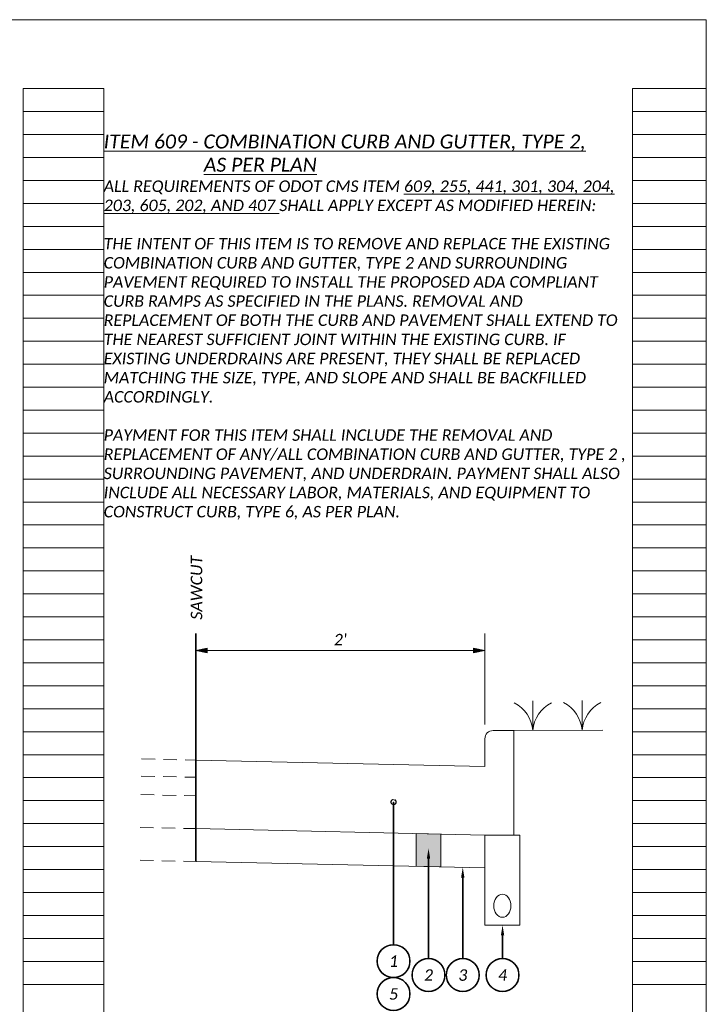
# Model space of a CAD drawing. Header units: feet. Extents: x 27762256 to 27762461, y 5149695 to 5149765.
# Tile 12 of 16: x 27762394.2 to 27762402.57, y 5149729.21 to 5149741.21. Entities that reach past the tile are written whole.
import ezdxf
from ezdxf import colors
from ezdxf.entities.mleader import LeaderData, LeaderLine
from ezdxf.enums import TextEntityAlignment as Align
from ezdxf.math import Vec2, Vec3

# ---------------------------------------------------------------- set-up
doc = ezdxf.new("R2010")
doc.units = ezdxf.units.FT
doc.header["$LTSCALE"] = 20
doc.header["$MEASUREMENT"] = 0
doc.set_wipeout_variables(frame=1)
doc.linetypes.add('OhDOT_DGN3', pattern=[0.22, 0.165, -0.055])
doc.layers.get('0').update_dxf_attribs({"lineweight": 15, "true_color": 0xc2ced6})
doc.layers.get('Defpoints').update_dxf_attribs({"lineweight": 15})
doc.layers.add('0_Mview', color=7, linetype='Continuous', lineweight=15, plot=False)
doc.layers.add('SC_Scratch1', color=7, linetype='Continuous', lineweight=15, plot=False)
for name, color, linetype, lineweight in [('0_Xref', 7, 'Continuous', 15), ('PV_X_EOP', 7, 'OhDOT_DGN3', 15), ('TX_P_5', 7, 'Continuous', 35), ('TX_P_Misc', 7, 'Continuous', 35)]:
    doc.layers.add(name, color=color, linetype=linetype, lineweight=lineweight)
doc.layers.add('PV_P_Saw_Cut_Line', color=7, linetype='Continuous', lineweight=35, true_color=0x99cc33)
doc.styles.add('P_Slanted - Normal Fixed Spacing', font='calibrii.ttf', dxfattribs={"height": 0.14})
doc.styles.add('P_Slanted - Sub Title', font='calibrii.ttf', dxfattribs={"height": 0.17})
doc.styles.add('Slanted-Normal', font='font31.shx', dxfattribs={"height": 0.14})
doc.dimstyles.new('P_Dec-0 Masked Slanted', dxfattribs={"dimtxt": 0.14, "dimasz": 0.14, "dimexe": 0.21, "dimexo": 0.21, "dimgap": 0.0625, "dimtad": 1, "dimdec": 0, "dimzin": 3, "dimdsep": 46, "dimtxsty": 'P_Slanted - Normal Fixed Spacing', "dimblk": 'Dim1', "dimcen": 0.035, "dimclrd": 95, "dimclre": 95, "dimclrt": 7, "dimaunit": 1, "dimadec": 3, "dimazin": 2, "dimtfac": 1, "dimtdec": 0, "dimtix": 1, "dimtmove": 1, "dimatfit": 3, "dimldrblk": 'Dim1', "dimfxl": 1, "dimtfill": 1, "dimtolj": 1, "dimtzin": 0, "dimlwd": 15, "dimlwe": 15, "dimarcsym": 0})

# ---------------------------------------------------------------- blocks, each defined once
blk = doc.blocks.new('_DotSmall')
at = {"color": 0, "linetype": 'ByBlock', "const_width": 0.5}
blk.add_lwpolyline([(-0.0625, 0, 1), (0.0625, 0, 1)], format="xyb", close=True, dxfattribs=at)
blk = doc.blocks.new('Dim1')
h = blk.add_hatch(color=4)
h.dxf.hatch_style = 1
h.paths.add_polyline_path([(0, 0), (-1.000000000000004, -0.1999999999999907), (-1.000000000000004, 0.1999999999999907)])
at = {"color": 4}
blk.add_lwpolyline([(0, 0), (-1.000000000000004, -0.1999999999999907), (-1.000000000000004, 0.1999999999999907), (0, 0)], dxfattribs=at)
blk = doc.blocks.new('*D1283')
at = {"layer": '0_Xref', "color": 95, "linetype": 'Continuous', "lineweight": 15, "transparency": 16777216}
for p, q in [((27762396.34673121, 5149732.620538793), (27762396.34673121, 5149733.730538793)), ((27762399.86853135, 5149732.620538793), (27762399.86853135, 5149733.730538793)), ((27762396.48673121, 5149733.520538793), (27762399.72853135, 5149733.520538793))]:
    blk.add_line(p, q, dxfattribs=at)
at = {"layer": 'Defpoints', "color": 0, "transparency": 16777216}
for p in [(27762399.86853135, 5149733.520538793), (27762396.34673121, 5149732.176126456), (27762399.86853135, 5149732.176126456)]:
    blk.add_point(p, dxfattribs=at)
at = {"layer": '0_Xref', "color": 95, "lineweight": 15, "transparency": 16777216, "xscale": 0.14, "yscale": 0.14, "zscale": 0.14, "rotation": 180}
blk.add_blockref('Dim1', (27762396.34673121, 5149733.520538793), dxfattribs=at)
at = {"layer": '0_Xref', "color": 95, "lineweight": 15, "transparency": 16777216, "xscale": 0.14, "yscale": 0.14, "zscale": 0.14}
blk.add_blockref('Dim1', (27762399.86853135, 5149733.520538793), dxfattribs=at)
at = {"layer": '0_Xref', "color": 7, "transparency": 16777216, "insert": (27762398.10763128, 5149733.653738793), "char_height": 0.14, "attachment_point": 5, "style": 'P_Slanted - Normal Fixed Spacing', "bg_fill": 3, "box_fill_scale": 1.25, "bg_fill_color": 256, "bg_fill_true_color": 13158600, "bg_fill_transparency": 0}
blk.add_mtext("\\A1;2'", dxfattribs=at)
blk = doc.blocks.new('4COL')
at = {"layer": 'Defpoints', "color": 3, "linetype": 'Continuous'}
for p, q in [((24.18, 0.9799999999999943), (24.18, 21.14)), ((24.18, 21.14), (25.16, 21.14)), ((25.16, 0.9799999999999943), (25.16, 21.14)), ((31.6, 0.9799999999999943), (31.6, 21.14)), ((31.6, 21.14), (32.5, 21.14)), ((32.5, 0.9799999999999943), (32.5, 21.14)), ((24.18, 20.86), (25.16, 20.86)), ((31.6, 20.86), (32.5, 20.86)), ((24.18, 20.58), (25.16, 20.58)), ((31.6, 20.58), (32.5, 20.58)), ((24.18, 20.29999999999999), (25.16, 20.29999999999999)), ((31.6, 20.29999999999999), (32.5, 20.29999999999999)), ((24.18, 20.02), (25.16, 20.02)), ((31.6, 20.02), (32.5, 20.02)), ((24.18, 19.74), (25.16, 19.74)), ((31.6, 19.74), (32.5, 19.74)), ((24.18, 19.45999999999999), (25.16, 19.45999999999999)), ((31.6, 19.45999999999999), (32.5, 19.45999999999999)), ((24.18, 19.18), (25.16, 19.18)), ((31.6, 19.18), (32.5, 19.18)), ((24.18, 18.9), (25.16, 18.9)), ((31.6, 18.9), (32.5, 18.9)), ((24.18, 18.61999999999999), (25.16, 18.61999999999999)), ((31.6, 18.61999999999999), (32.5, 18.61999999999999)), ((24.18, 18.34), (25.16, 18.34)), ((31.6, 18.34), (32.5, 18.34)), ((24.18, 18.06), (25.16, 18.06)), ((31.6, 18.06), (32.5, 18.06)), ((24.18, 17.77999999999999), (25.16, 17.77999999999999)), ((31.6, 17.77999999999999), (32.5, 17.77999999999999)), ((24.18, 17.49999999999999), (25.16, 17.49999999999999)), ((31.6, 17.49999999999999), (32.5, 17.49999999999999)), ((24.18, 17.22), (25.16, 17.22)), ((31.6, 17.22), (32.5, 17.22)), ((24.18, 16.93999999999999), (25.16, 16.93999999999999)), ((31.6, 16.93999999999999), (32.5, 16.93999999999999)), ((24.18, 16.65999999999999), (25.16, 16.65999999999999)), ((31.6, 16.65999999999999), (32.5, 16.65999999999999)), ((24.18, 16.38), (25.16, 16.38)), ((31.6, 16.38), (32.5, 16.38)), ((24.18, 16.09999999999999), (25.16, 16.09999999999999)), ((31.6, 16.09999999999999), (32.5, 16.09999999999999)), ((24.18, 15.82), (25.16, 15.82)), ((31.6, 15.82), (32.5, 15.82)), ((24.18, 15.53999999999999), (25.16, 15.53999999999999)), ((31.6, 15.53999999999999), (32.5, 15.53999999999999)), ((24.18, 15.25999999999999), (25.16, 15.25999999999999)), ((31.6, 15.25999999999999), (32.5, 15.25999999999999)), ((24.18, 14.98), (25.16, 14.98)), ((31.6, 14.98), (32.5, 14.98)), ((24.18, 14.69999999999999), (25.16, 14.69999999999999)), ((31.6, 14.69999999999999), (32.5, 14.69999999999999)), ((24.18, 14.42), (25.16, 14.42)), ((31.6, 14.42), (32.5, 14.42)), ((24.18, 14.13999999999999), (25.16, 14.13999999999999)), ((31.6, 14.13999999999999), (32.5, 14.13999999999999)), ((24.18, 13.85999999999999), (25.16, 13.85999999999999)), ((31.6, 13.85999999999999), (32.5, 13.85999999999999)), ((24.18, 13.57999999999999), (25.16, 13.57999999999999)), ((31.6, 13.57999999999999), (32.5, 13.57999999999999)), ((24.18, 13.3), (25.16, 13.3)), ((31.6, 13.3), (32.5, 13.3)), ((24.18, 13.01999999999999), (25.16, 13.01999999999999)), ((31.6, 13.01999999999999), (32.5, 13.01999999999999)), ((24.18, 12.73999999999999), (25.16, 12.73999999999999)), ((31.6, 12.73999999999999), (32.5, 12.73999999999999)), ((24.18, 12.46), (25.16, 12.46)), ((31.6, 12.46), (32.5, 12.46)), ((24.18, 12.17999999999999), (25.16, 12.17999999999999)), ((31.6, 12.17999999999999), (32.5, 12.17999999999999)), ((24.18, 11.9), (25.16, 11.9)), ((31.6, 11.9), (32.5, 11.9)), ((24.18, 11.61999999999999), (25.16, 11.61999999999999)), ((31.6, 11.61999999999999), (32.5, 11.61999999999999)), ((24.18, 11.33999999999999), (25.16, 11.33999999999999)), ((31.6, 11.33999999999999), (32.5, 11.33999999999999)), ((24.18, 11.06), (25.16, 11.06)), ((31.6, 11.06), (32.5, 11.06)), ((24.18, 10.78), (25.16, 10.78)), ((31.6, 10.78), (32.5, 10.78)), ((24.18, 10.5), (25.16, 10.5)), ((31.6, 10.5), (32.5, 10.5)), ((24.18, 10.22), (25.16, 10.22)), ((31.6, 10.22), (32.5, 10.22))]:
    blk.add_line(p, q, dxfattribs=at)
blk = doc.blocks.new('*U1289')
at = {"layer": 'TX_P_Misc', "color": 95}
blk.add_line((-1.387778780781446e-17, 0), (0.06985959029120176, 0.0831184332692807), dxfattribs=at)
at = {"layer": 'TX_P_Misc', "linetype": 'ByBlock'}
blk.add_circle((0, 0), 0.2, dxfattribs=at)
at = {"layer": 'TX_P_Misc', "color": 95}
ml = blk.add_multileader_mtext('Standard', dxfattribs=at)
ml.set_content('', color=95, style='Slanted-Normal')
ml.set_leader_properties()
ml.build(insert=Vec2(0, 0))
ml.multileader.update_dxf_attribs({"has_dogleg": 0, "text_left_attachment_type": 2, "text_right_attachment_type": 2, "dogleg_length": 0.18, "arrow_head_size": 0.125})
ctx = ml.context
ctx.base_point, ctx.char_height, ctx.arrow_head_size, ctx.landing_gap_size, ctx.plane_origin = Vec3(-9.999999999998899e-05, 0), 0.14, 0.125, 0.0001, Vec3(0.5883962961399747, 0.4958960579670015)
ctx.left_attachment, ctx.right_attachment, ctx.text_align_type = 2, 2, 1
notes = []
notes.append((ctx, [(0, (1, 1, 0), (0.1801, 0), (-1, 0), 0.18, [(0, [(6.370147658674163e-05, 0.6077415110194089)], 0, [])])]))
ctx.mtext.insert, ctx.mtext.alignment, ctx.mtext.flow_direction = Vec3(0, 0.07), 2, 5
ml = blk.add_multileader_mtext('Standard', dxfattribs=at)
ml.set_content('', color=95, style='Slanted-Normal')
ml.set_leader_properties()
ml.set_arrow_properties(name='DOTSMALL')
ml.build(insert=Vec2(0, 0))
ml.multileader.update_dxf_attribs({"has_dogleg": 0, "text_left_attachment_type": 2, "text_right_attachment_type": 2, "dogleg_length": 0.18, "arrow_head_size": 0.125})
ctx = ml.context
ctx.base_point, ctx.char_height, ctx.arrow_head_size, ctx.landing_gap_size, ctx.plane_origin = Vec3(0, 0), 0.14, 0.125, 0.0001, Vec3(0.9926632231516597, 0.4958960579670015)
ctx.left_attachment, ctx.right_attachment, ctx.text_align_type = 2, 2, 1
notes.append((ctx, [(1, (1, 1, 0), (-0.18, 0), (1, 0), 0.18, [(0, [(-0.1627038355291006, 0.0006590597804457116)], 0, [])])]))
ctx.mtext.insert, ctx.mtext.alignment, ctx.mtext.flow_direction = Vec3(0.0001000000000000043, 0.07), 2, 5
for ctx, leaders in notes:
    for number, flags, end, landing, length, lines in leaders:
        leader = LeaderData()
        leader.index, (leader.has_last_leader_line, leader.has_dogleg_vector, leader.attachment_direction) = number, flags
        leader.last_leader_point, leader.dogleg_vector, leader.dogleg_length = Vec3(end), Vec3(landing), length
        for number, points, colour, breaks in lines:
            line = LeaderLine()
            line.index, line.vertices, line.color, line.breaks = number, Vec3.list(points), colors.encode_raw_color(colour), breaks
            leader.lines.append(line)
        ctx.leaders.append(leader)
blk.add_wipeout([(0.187044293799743, 0.03545878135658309), (0.18112522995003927, 0.05862204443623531), (0.1723497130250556, 0.08086080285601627), (0.1608561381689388, 0.10182433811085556), (0.1468257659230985, 0.12118204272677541), (0.1304798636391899, 0.1386286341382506), (0.11207621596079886, 0.1538889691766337), (0.09190505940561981, 0.1667223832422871), (0.07028450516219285, 0.17692648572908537), (0.047555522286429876, 0.18434035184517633), (0.02407656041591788, 0.18884706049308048), (0.00021789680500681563, 0.19037553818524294), (-0.023644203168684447, 0.18890167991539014), (-0.04713341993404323, 0.18444872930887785), (-0.06987931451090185, 0.1770869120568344), (-0.09152317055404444, 0.16693232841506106), (-0.11172365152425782, 0.1541451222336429), (-0.1301621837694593, 0.13892695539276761), (-0.14654798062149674, 0.12151782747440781), (-0.16062262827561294, 0.10219229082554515), (-0.17216416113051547, 0.08125512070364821), (-0.18099056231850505, 0.05903650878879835), (-0.1869626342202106, 0.035886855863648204), (-0.1899861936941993, 0.012171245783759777), (-0.1900135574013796, -0.011736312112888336), (-0.1870442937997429, -0.0354587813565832), (-0.1811252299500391, -0.058622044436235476), (-0.17234971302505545, -0.08086080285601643), (-0.1608561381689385, -0.10182433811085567), (-0.14682576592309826, -0.12118204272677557), (-0.13047986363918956, -0.1386286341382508), (-0.11207621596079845, -0.15388896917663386), (-0.09190505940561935, -0.16672238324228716), (-0.07028450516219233, -0.17692648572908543), (-0.04755552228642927, -0.18434035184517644), (-0.02407656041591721, -0.18884706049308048), (-0.00021789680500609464, -0.1903755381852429), (0.023644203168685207, -0.18890167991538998), (0.047133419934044, -0.1844487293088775), (0.06987931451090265, -0.177086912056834), (0.09152317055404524, -0.16693232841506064), (0.11172365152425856, -0.15414512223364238), (0.13016218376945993, -0.13892695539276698), (0.14654798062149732, -0.12151782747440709), (0.1606226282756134, -0.10219229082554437), (0.17216416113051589, -0.08125512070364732), (0.18099056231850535, -0.059036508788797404), (0.1869626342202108, -0.03588685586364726), (0.18998619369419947, -0.012171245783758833), (0.19001355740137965, 0.01173631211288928)])
at = {"layer": 'TX_P_Misc', "style": 'P_Slanted - Normal Fixed Spacing'}
blk.add_attdef('ITEM', text='', height=0.14, dxfattribs=at).set_placement((0, 0), align=Align.MIDDLE_CENTER)
blk = doc.blocks.new('*U1293')
at = {"layer": 'TX_P_Misc', "color": 95}
blk.add_line((-1.387778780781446e-17, 0), (0.06985959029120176, 0.0831184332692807), dxfattribs=at)
at = {"layer": 'TX_P_Misc', "linetype": 'ByBlock'}
blk.add_circle((0, 0), 0.2, dxfattribs=at)
at = {"layer": 'TX_P_Misc', "color": 95}
ml = blk.add_multileader_mtext('Standard', dxfattribs=at)
ml.set_content('', color=95, style='Slanted-Normal')
ml.set_leader_properties()
ml.build(insert=Vec2(0, 0))
ml.multileader.update_dxf_attribs({"has_dogleg": 0, "text_left_attachment_type": 2, "text_right_attachment_type": 2, "dogleg_length": 0.18, "arrow_head_size": 0.125})
ctx = ml.context
ctx.base_point, ctx.char_height, ctx.arrow_head_size, ctx.landing_gap_size, ctx.plane_origin = Vec3(-9.999999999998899e-05, 0), 0.14, 0.125, 0.0001, Vec3(0.5883962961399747, 0.4958960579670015)
ctx.left_attachment, ctx.right_attachment, ctx.text_align_type = 2, 2, 1
notes = []
notes.append((ctx, [(1, (1, 1, 0), (-0.1801, 0), (1, 0), 0.18, [(0, [(-9.875169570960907e-10, 1.543314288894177)], 0, [])])]))
ctx.mtext.insert, ctx.mtext.alignment, ctx.mtext.flow_direction = Vec3(1.530446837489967e-17, 0.07), 2, 5
ml = blk.add_multileader_mtext('Standard', dxfattribs=at)
ml.set_content('', color=95, style='Slanted-Normal')
ml.set_leader_properties()
ml.set_arrow_properties(name='DOTSMALL')
ml.build(insert=Vec2(0, 0))
ml.multileader.update_dxf_attribs({"has_dogleg": 0, "text_left_attachment_type": 2, "text_right_attachment_type": 2, "dogleg_length": 0.18, "arrow_head_size": 0.125})
ctx = ml.context
ctx.base_point, ctx.char_height, ctx.arrow_head_size, ctx.landing_gap_size, ctx.plane_origin = Vec3(0, 0), 0.14, 0.125, 0.0001, Vec3(0.9926632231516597, 0.4958960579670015)
ctx.left_attachment, ctx.right_attachment, ctx.text_align_type = 2, 2, 1
notes.append((ctx, [(1, (1, 1, 0), (-0.18, 0), (1, 0), 0.18, [(0, [(-0.1627038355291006, 0.0006590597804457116)], 0, [])])]))
ctx.mtext.insert, ctx.mtext.alignment, ctx.mtext.flow_direction = Vec3(0.0001000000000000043, 0.07), 2, 5
for ctx, leaders in notes:
    for number, flags, end, landing, length, lines in leaders:
        leader = LeaderData()
        leader.index, (leader.has_last_leader_line, leader.has_dogleg_vector, leader.attachment_direction) = number, flags
        leader.last_leader_point, leader.dogleg_vector, leader.dogleg_length = Vec3(end), Vec3(landing), length
        for number, points, colour, breaks in lines:
            line = LeaderLine()
            line.index, line.vertices, line.color, line.breaks = number, Vec3.list(points), colors.encode_raw_color(colour), breaks
            leader.lines.append(line)
        ctx.leaders.append(leader)
blk.add_wipeout([(0.187044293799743, 0.03545878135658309), (0.18112522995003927, 0.05862204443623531), (0.1723497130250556, 0.08086080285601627), (0.1608561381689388, 0.10182433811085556), (0.1468257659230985, 0.12118204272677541), (0.1304798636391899, 0.1386286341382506), (0.11207621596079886, 0.1538889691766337), (0.09190505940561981, 0.1667223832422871), (0.07028450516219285, 0.17692648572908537), (0.047555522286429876, 0.18434035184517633), (0.02407656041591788, 0.18884706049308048), (0.00021789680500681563, 0.19037553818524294), (-0.023644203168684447, 0.18890167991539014), (-0.04713341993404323, 0.18444872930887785), (-0.06987931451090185, 0.1770869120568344), (-0.09152317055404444, 0.16693232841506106), (-0.11172365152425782, 0.1541451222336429), (-0.1301621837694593, 0.13892695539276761), (-0.14654798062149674, 0.12151782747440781), (-0.16062262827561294, 0.10219229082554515), (-0.17216416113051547, 0.08125512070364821), (-0.18099056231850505, 0.05903650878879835), (-0.1869626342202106, 0.035886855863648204), (-0.1899861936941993, 0.012171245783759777), (-0.1900135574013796, -0.011736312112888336), (-0.1870442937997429, -0.0354587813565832), (-0.1811252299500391, -0.058622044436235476), (-0.17234971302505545, -0.08086080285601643), (-0.1608561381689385, -0.10182433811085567), (-0.14682576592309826, -0.12118204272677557), (-0.13047986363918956, -0.1386286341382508), (-0.11207621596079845, -0.15388896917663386), (-0.09190505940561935, -0.16672238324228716), (-0.07028450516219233, -0.17692648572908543), (-0.04755552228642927, -0.18434035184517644), (-0.02407656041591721, -0.18884706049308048), (-0.00021789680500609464, -0.1903755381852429), (0.023644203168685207, -0.18890167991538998), (0.047133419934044, -0.1844487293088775), (0.06987931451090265, -0.177086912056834), (0.09152317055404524, -0.16693232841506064), (0.11172365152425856, -0.15414512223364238), (0.13016218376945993, -0.13892695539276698), (0.14654798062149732, -0.12151782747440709), (0.1606226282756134, -0.10219229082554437), (0.17216416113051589, -0.08125512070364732), (0.18099056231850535, -0.059036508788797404), (0.1869626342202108, -0.03588685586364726), (0.18998619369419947, -0.012171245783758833), (0.19001355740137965, 0.01173631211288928)])
at = {"layer": 'TX_P_Misc', "style": 'P_Slanted - Normal Fixed Spacing'}
blk.add_attdef('ITEM', text='', height=0.14, dxfattribs=at).set_placement((0, 0), align=Align.MIDDLE_CENTER)
blk = doc.blocks.new('*U1292')
at = {"layer": 'TX_P_Misc', "color": 95}
blk.add_line((-1.387778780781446e-17, 0), (0.06985959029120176, 0.0831184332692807), dxfattribs=at)
at = {"layer": 'TX_P_Misc', "linetype": 'ByBlock'}
blk.add_circle((0, 0), 0.2, dxfattribs=at)
at = {"layer": 'TX_P_Misc', "color": 95}
ml = blk.add_multileader_mtext('Standard', dxfattribs=at)
ml.set_content('', color=95, style='Slanted-Normal')
ml.set_leader_properties()
ml.build(insert=Vec2(0, 0))
ml.multileader.update_dxf_attribs({"has_dogleg": 0, "text_left_attachment_type": 2, "text_right_attachment_type": 2, "dogleg_length": 0.18, "arrow_head_size": 0.125})
ctx = ml.context
ctx.base_point, ctx.char_height, ctx.arrow_head_size, ctx.landing_gap_size, ctx.plane_origin = Vec3(-9.999999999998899e-05, 0), 0.14, 0.125, 0.0001, Vec3(0.5883962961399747, 0.4958960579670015)
ctx.left_attachment, ctx.right_attachment, ctx.text_align_type = 2, 2, 1
notes = []
notes.append((ctx, [(1, (1, 1, 0), (-0.1801, 0), (1, 0), 0.18, [(0, [(-2.021068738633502e-05, 1.313023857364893)], 0, [])])]))
ctx.mtext.insert, ctx.mtext.alignment, ctx.mtext.flow_direction = Vec3(1.530446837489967e-17, 0.07), 2, 5
ml = blk.add_multileader_mtext('Standard', dxfattribs=at)
ml.set_content('', color=95, style='Slanted-Normal')
ml.set_leader_properties()
ml.set_arrow_properties(name='DOTSMALL')
ml.build(insert=Vec2(0, 0))
ml.multileader.update_dxf_attribs({"has_dogleg": 0, "text_left_attachment_type": 2, "text_right_attachment_type": 2, "dogleg_length": 0.18, "arrow_head_size": 0.125})
ctx = ml.context
ctx.base_point, ctx.char_height, ctx.arrow_head_size, ctx.landing_gap_size, ctx.plane_origin = Vec3(0, 0), 0.14, 0.125, 0.0001, Vec3(0.9926632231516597, 0.4958960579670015)
ctx.left_attachment, ctx.right_attachment, ctx.text_align_type = 2, 2, 1
notes.append((ctx, [(1, (1, 1, 0), (-0.18, 0), (1, 0), 0.18, [(0, [(-0.1627038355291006, 0.0006590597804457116)], 0, [])])]))
ctx.mtext.insert, ctx.mtext.alignment, ctx.mtext.flow_direction = Vec3(0.0001000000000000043, 0.07), 2, 5
for ctx, leaders in notes:
    for number, flags, end, landing, length, lines in leaders:
        leader = LeaderData()
        leader.index, (leader.has_last_leader_line, leader.has_dogleg_vector, leader.attachment_direction) = number, flags
        leader.last_leader_point, leader.dogleg_vector, leader.dogleg_length = Vec3(end), Vec3(landing), length
        for number, points, colour, breaks in lines:
            line = LeaderLine()
            line.index, line.vertices, line.color, line.breaks = number, Vec3.list(points), colors.encode_raw_color(colour), breaks
            leader.lines.append(line)
        ctx.leaders.append(leader)
blk.add_wipeout([(0.187044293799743, 0.03545878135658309), (0.18112522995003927, 0.05862204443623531), (0.1723497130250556, 0.08086080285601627), (0.1608561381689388, 0.10182433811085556), (0.1468257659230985, 0.12118204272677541), (0.1304798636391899, 0.1386286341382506), (0.11207621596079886, 0.1538889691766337), (0.09190505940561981, 0.1667223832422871), (0.07028450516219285, 0.17692648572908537), (0.047555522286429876, 0.18434035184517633), (0.02407656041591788, 0.18884706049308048), (0.00021789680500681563, 0.19037553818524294), (-0.023644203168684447, 0.18890167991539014), (-0.04713341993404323, 0.18444872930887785), (-0.06987931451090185, 0.1770869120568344), (-0.09152317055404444, 0.16693232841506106), (-0.11172365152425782, 0.1541451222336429), (-0.1301621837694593, 0.13892695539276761), (-0.14654798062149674, 0.12151782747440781), (-0.16062262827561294, 0.10219229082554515), (-0.17216416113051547, 0.08125512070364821), (-0.18099056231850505, 0.05903650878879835), (-0.1869626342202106, 0.035886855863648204), (-0.1899861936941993, 0.012171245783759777), (-0.1900135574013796, -0.011736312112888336), (-0.1870442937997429, -0.0354587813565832), (-0.1811252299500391, -0.058622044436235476), (-0.17234971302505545, -0.08086080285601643), (-0.1608561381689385, -0.10182433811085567), (-0.14682576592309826, -0.12118204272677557), (-0.13047986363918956, -0.1386286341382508), (-0.11207621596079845, -0.15388896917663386), (-0.09190505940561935, -0.16672238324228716), (-0.07028450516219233, -0.17692648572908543), (-0.04755552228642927, -0.18434035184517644), (-0.02407656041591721, -0.18884706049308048), (-0.00021789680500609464, -0.1903755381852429), (0.023644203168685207, -0.18890167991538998), (0.047133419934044, -0.1844487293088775), (0.06987931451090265, -0.177086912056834), (0.09152317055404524, -0.16693232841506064), (0.11172365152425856, -0.15414512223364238), (0.13016218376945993, -0.13892695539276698), (0.14654798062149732, -0.12151782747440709), (0.1606226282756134, -0.10219229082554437), (0.17216416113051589, -0.08125512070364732), (0.18099056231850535, -0.059036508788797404), (0.1869626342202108, -0.03588685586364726), (0.18998619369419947, -0.012171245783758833), (0.19001355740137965, 0.01173631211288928)])
at = {"layer": 'TX_P_Misc', "style": 'P_Slanted - Normal Fixed Spacing'}
blk.add_attdef('ITEM', text='', height=0.14, dxfattribs=at).set_placement((0, 0), align=Align.MIDDLE_CENTER)
blk = doc.blocks.new('*U1301')
at = {"layer": 'TX_P_Misc', "color": 95}
blk.add_line((-1.387778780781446e-17, 0), (0.06985959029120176, 0.0831184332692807), dxfattribs=at)
at = {"layer": 'TX_P_Misc', "linetype": 'ByBlock'}
blk.add_circle((0, 0), 0.2, dxfattribs=at)
at = {"layer": 'TX_P_Misc', "color": 95}
ml = blk.add_multileader_mtext('Standard', dxfattribs=at)
ml.set_content('', color=95, style='Slanted-Normal')
ml.set_leader_properties()
ml.set_arrow_properties(name='DOTSMALL')
ml.build(insert=Vec2(0, 0))
ml.multileader.update_dxf_attribs({"has_dogleg": 0, "text_left_attachment_type": 2, "text_right_attachment_type": 2, "dogleg_length": 0.18, "arrow_head_size": 0.125})
ctx = ml.context
ctx.base_point, ctx.char_height, ctx.arrow_head_size, ctx.landing_gap_size, ctx.plane_origin = Vec3(0, 0), 0.14, 0.125, 0.0001, Vec3(0.9926632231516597, 0.4958960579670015)
ctx.left_attachment, ctx.right_attachment, ctx.text_align_type = 2, 2, 1
notes = []
notes.append((ctx, [(1, (1, 1, 0), (-0.18, 0), (1, 0), 0.18, [(0, [(-1.055014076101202e-09, 1.939617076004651)], 0, [])])]))
ctx.mtext.insert, ctx.mtext.alignment, ctx.mtext.flow_direction = Vec3(0.0001000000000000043, 0.07), 2, 5
ml = blk.add_multileader_mtext('Standard', dxfattribs=at)
ml.set_content('', color=95, style='Slanted-Normal')
ml.set_leader_properties()
ml.build(insert=Vec2(0, 0))
ml.multileader.update_dxf_attribs({"has_dogleg": 0, "text_left_attachment_type": 2, "text_right_attachment_type": 2, "dogleg_length": 0.18, "arrow_head_size": 0.125})
ctx = ml.context
ctx.base_point, ctx.char_height, ctx.arrow_head_size, ctx.landing_gap_size, ctx.plane_origin = Vec3(-9.999999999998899e-05, 0), 0.14, 0.125, 0.0001, Vec3(0.5883962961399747, 0.4958960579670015)
ctx.left_attachment, ctx.right_attachment, ctx.text_align_type = 2, 2, 1
notes.append((ctx, [(1, (1, 1, 0), (-0.1801, 0), (1, 0), 0.18, [(0, [(-9.875170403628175e-10, 0.1007807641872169)], 0, [])])]))
ctx.mtext.insert, ctx.mtext.alignment, ctx.mtext.flow_direction = Vec3(1.530446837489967e-17, 0.07), 2, 5
for ctx, leaders in notes:
    for number, flags, end, landing, length, lines in leaders:
        leader = LeaderData()
        leader.index, (leader.has_last_leader_line, leader.has_dogleg_vector, leader.attachment_direction) = number, flags
        leader.last_leader_point, leader.dogleg_vector, leader.dogleg_length = Vec3(end), Vec3(landing), length
        for number, points, colour, breaks in lines:
            line = LeaderLine()
            line.index, line.vertices, line.color, line.breaks = number, Vec3.list(points), colors.encode_raw_color(colour), breaks
            leader.lines.append(line)
        ctx.leaders.append(leader)
blk.add_wipeout([(0.187044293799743, 0.03545878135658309), (0.18112522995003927, 0.05862204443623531), (0.1723497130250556, 0.08086080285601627), (0.1608561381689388, 0.10182433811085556), (0.1468257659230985, 0.12118204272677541), (0.1304798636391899, 0.1386286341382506), (0.11207621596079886, 0.1538889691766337), (0.09190505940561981, 0.1667223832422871), (0.07028450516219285, 0.17692648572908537), (0.047555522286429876, 0.18434035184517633), (0.02407656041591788, 0.18884706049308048), (0.00021789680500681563, 0.19037553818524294), (-0.023644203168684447, 0.18890167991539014), (-0.04713341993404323, 0.18444872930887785), (-0.06987931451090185, 0.1770869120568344), (-0.09152317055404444, 0.16693232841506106), (-0.11172365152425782, 0.1541451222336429), (-0.1301621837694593, 0.13892695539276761), (-0.14654798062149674, 0.12151782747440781), (-0.16062262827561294, 0.10219229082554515), (-0.17216416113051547, 0.08125512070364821), (-0.18099056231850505, 0.05903650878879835), (-0.1869626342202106, 0.035886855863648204), (-0.1899861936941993, 0.012171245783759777), (-0.1900135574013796, -0.011736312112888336), (-0.1870442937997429, -0.0354587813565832), (-0.1811252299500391, -0.058622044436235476), (-0.17234971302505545, -0.08086080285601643), (-0.1608561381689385, -0.10182433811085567), (-0.14682576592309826, -0.12118204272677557), (-0.13047986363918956, -0.1386286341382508), (-0.11207621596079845, -0.15388896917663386), (-0.09190505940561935, -0.16672238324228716), (-0.07028450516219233, -0.17692648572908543), (-0.04755552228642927, -0.18434035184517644), (-0.02407656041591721, -0.18884706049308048), (-0.00021789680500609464, -0.1903755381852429), (0.023644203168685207, -0.18890167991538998), (0.047133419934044, -0.1844487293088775), (0.06987931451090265, -0.177086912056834), (0.09152317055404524, -0.16693232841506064), (0.11172365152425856, -0.15414512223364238), (0.13016218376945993, -0.13892695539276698), (0.14654798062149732, -0.12151782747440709), (0.1606226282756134, -0.10219229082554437), (0.17216416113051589, -0.08125512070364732), (0.18099056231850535, -0.059036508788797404), (0.1869626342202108, -0.03588685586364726), (0.18998619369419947, -0.012171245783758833), (0.19001355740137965, 0.01173631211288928)])
at = {"layer": 'TX_P_Misc', "style": 'P_Slanted - Normal Fixed Spacing'}
blk.add_attdef('ITEM', text='', height=0.14, dxfattribs=at).set_placement((0, 0), align=Align.MIDDLE_CENTER)
blk = doc.blocks.new('*U1302')
at = {"layer": 'TX_P_Misc', "color": 95}
blk.add_line((-1.387778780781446e-17, 0), (0.06985959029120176, 0.0831184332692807), dxfattribs=at)
at = {"layer": 'TX_P_Misc', "linetype": 'ByBlock'}
blk.add_circle((0, 0), 0.2, dxfattribs=at)
at = {"layer": 'TX_P_Misc', "color": 95}
ml = blk.add_multileader_mtext('Standard', dxfattribs=at)
ml.set_content('', color=95, style='Slanted-Normal')
ml.set_leader_properties()
ml.build(insert=Vec2(0, 0))
ml.multileader.update_dxf_attribs({"has_dogleg": 0, "text_left_attachment_type": 2, "text_right_attachment_type": 2, "dogleg_length": 0.18, "arrow_head_size": 0.125})
ctx = ml.context
ctx.base_point, ctx.char_height, ctx.arrow_head_size, ctx.landing_gap_size, ctx.plane_origin = Vec3(-9.999999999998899e-05, 0), 0.14, 0.125, 0.0001, Vec3(0.5883962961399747, 0.4958960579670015)
ctx.left_attachment, ctx.right_attachment, ctx.text_align_type = 2, 2, 1
notes = []
notes.append((ctx, [(1, (1, 1, 0), (-0.1801, 0), (1, 0), 0.18, [(0, [(-9.875170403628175e-10, 0.1007807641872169)], 0, [])])]))
ctx.mtext.insert, ctx.mtext.alignment, ctx.mtext.flow_direction = Vec3(1.530446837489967e-17, 0.07), 2, 5
ml = blk.add_multileader_mtext('Standard', dxfattribs=at)
ml.set_content('', color=95, style='Slanted-Normal')
ml.set_leader_properties()
ml.set_arrow_properties(name='DOTSMALL')
ml.build(insert=Vec2(0, 0))
ml.multileader.update_dxf_attribs({"has_dogleg": 0, "text_left_attachment_type": 2, "text_right_attachment_type": 2, "dogleg_length": 0.18, "arrow_head_size": 0.125})
ctx = ml.context
ctx.base_point, ctx.char_height, ctx.arrow_head_size, ctx.landing_gap_size, ctx.plane_origin = Vec3(5.719166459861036e-18, 0), 0.14, 0.125, 0.0001, Vec3(0.9926632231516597, 0.4958960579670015)
ctx.left_attachment, ctx.right_attachment, ctx.text_align_type = 2, 2, 1
notes.append((ctx, [(0, (1, 1, 0), (0.1802, 0), (-1, 0), 0.18, [(0, [(0.07330676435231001, 0.00908538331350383)], 0, [])])]))
ctx.mtext.insert, ctx.mtext.alignment, ctx.mtext.flow_direction = Vec3(0.00010000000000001, 0.07), 2, 5
for ctx, leaders in notes:
    for number, flags, end, landing, length, lines in leaders:
        leader = LeaderData()
        leader.index, (leader.has_last_leader_line, leader.has_dogleg_vector, leader.attachment_direction) = number, flags
        leader.last_leader_point, leader.dogleg_vector, leader.dogleg_length = Vec3(end), Vec3(landing), length
        for number, points, colour, breaks in lines:
            line = LeaderLine()
            line.index, line.vertices, line.color, line.breaks = number, Vec3.list(points), colors.encode_raw_color(colour), breaks
            leader.lines.append(line)
        ctx.leaders.append(leader)
blk.add_wipeout([(0.187044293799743, 0.03545878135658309), (0.18112522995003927, 0.05862204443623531), (0.1723497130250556, 0.08086080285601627), (0.1608561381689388, 0.10182433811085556), (0.1468257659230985, 0.12118204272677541), (0.1304798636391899, 0.1386286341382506), (0.11207621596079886, 0.1538889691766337), (0.09190505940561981, 0.1667223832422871), (0.07028450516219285, 0.17692648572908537), (0.047555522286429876, 0.18434035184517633), (0.02407656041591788, 0.18884706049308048), (0.00021789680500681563, 0.19037553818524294), (-0.023644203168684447, 0.18890167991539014), (-0.04713341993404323, 0.18444872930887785), (-0.06987931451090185, 0.1770869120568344), (-0.09152317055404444, 0.16693232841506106), (-0.11172365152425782, 0.1541451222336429), (-0.1301621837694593, 0.13892695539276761), (-0.14654798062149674, 0.12151782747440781), (-0.16062262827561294, 0.10219229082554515), (-0.17216416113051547, 0.08125512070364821), (-0.18099056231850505, 0.05903650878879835), (-0.1869626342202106, 0.035886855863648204), (-0.1899861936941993, 0.012171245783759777), (-0.1900135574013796, -0.011736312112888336), (-0.1870442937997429, -0.0354587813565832), (-0.1811252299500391, -0.058622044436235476), (-0.17234971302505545, -0.08086080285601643), (-0.1608561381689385, -0.10182433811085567), (-0.14682576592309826, -0.12118204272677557), (-0.13047986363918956, -0.1386286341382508), (-0.11207621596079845, -0.15388896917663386), (-0.09190505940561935, -0.16672238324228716), (-0.07028450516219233, -0.17692648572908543), (-0.04755552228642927, -0.18434035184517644), (-0.02407656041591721, -0.18884706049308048), (-0.00021789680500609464, -0.1903755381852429), (0.023644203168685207, -0.18890167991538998), (0.047133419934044, -0.1844487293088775), (0.06987931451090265, -0.177086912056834), (0.09152317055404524, -0.16693232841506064), (0.11172365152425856, -0.15414512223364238), (0.13016218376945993, -0.13892695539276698), (0.14654798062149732, -0.12151782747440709), (0.1606226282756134, -0.10219229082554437), (0.17216416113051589, -0.08125512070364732), (0.18099056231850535, -0.059036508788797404), (0.1869626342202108, -0.03588685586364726), (0.18998619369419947, -0.012171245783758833), (0.19001355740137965, 0.01173631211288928)])
at = {"layer": 'TX_P_Misc', "style": 'P_Slanted - Normal Fixed Spacing'}
blk.add_attdef('ITEM', text='', height=0.14, dxfattribs=at).set_placement((0, 0), align=Align.MIDDLE_CENTER)

msp = doc.modelspace()

# ---------------------------------------------------------------- linework, layer by layer
at = {"layer": '0_Xref'}
for points in [[(27762400.45284425, 5149732.545989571, 0.2591009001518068), (27762400.22660464, 5149732.883193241)], [(27762400.45284425, 5149732.545989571, -0.2591009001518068), (27762400.67908386, 5149732.883193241)], [(27762401.05352336, 5149732.548285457, 0.2591009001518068), (27762400.82728375, 5149732.885489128)], [(27762401.05352336, 5149732.548285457, -0.2591009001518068), (27762401.27976296, 5149732.885489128)], [(27762399.86853135, 5149732.107539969), (27762399.86853135, 5149732.445106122, -0.4142135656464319), (27762399.96853136, 5149732.545106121), (27762400.22170793, 5149732.545106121)]]:
    msp.add_lwpolyline(points, format="xyb", dxfattribs=at)
for points in [[(27762400.45284425, 5149732.545989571), (27762400.45284425, 5149732.909216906)], [(27762401.05352336, 5149732.548285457), (27762401.05352336, 5149732.911512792)], [(27762400.22170793, 5149732.545106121), (27762401.30398511, 5149732.549242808)], [(27762400.22170793, 5149731.272034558), (27762400.22170793, 5149732.545106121)], [(27762396.34673121, 5149732.185066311), (27762399.86853135, 5149732.107539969)], [(27762396.34673121, 5149731.349560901), (27762399.86853135, 5149731.272034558)], [(27762399.86853135, 5149730.871937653), (27762399.86853135, 5149731.272034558)], [(27762399.86853135, 5149731.272034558), (27762400.29494835, 5149731.272034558)], [(27762400.29494835, 5149731.272034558), (27762400.29494835, 5149730.172579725), (27762399.86853135, 5149730.172579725), (27762399.86853135, 5149730.871937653)], [(27762396.34673121, 5149730.949463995), (27762399.86853135, 5149730.871937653)]]:
    msp.add_lwpolyline(points, dxfattribs=at)
msp.add_ellipse((27762400.08173985, 5149730.409085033), major_axis=(0, -0.1398686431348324), ratio=0.7454548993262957, dxfattribs=at)
at = {"layer": 'PV_P_Saw_Cut_Line'}
msp.add_lwpolyline([(27762396.34673121, 5149730.949463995), (27762396.34673121, 5149733.730538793)], dxfattribs=at)
at = {"layer": 'PV_X_EOP', "ltscale": 0.05}
for points in [[(27762395.68784643, 5149732.19957052), (27762396.34673121, 5149732.185066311)], [(27762395.68344484, 5149731.989984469), (27762396.34673121, 5149731.975383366)], [(27762395.67684246, 5149731.764404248), (27762396.34673121, 5149731.749657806)], [(27762395.66803928, 5149731.36450113), (27762396.34673121, 5149731.349560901)], [(27762395.66803928, 5149730.964404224), (27762396.34673121, 5149730.949463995)]]:
    msp.add_lwpolyline(points, dxfattribs=at)

# ---------------------------------------------------------------- texts
at = {"layer": '0_Xref', "attachment_point": 1}
for s, insert, char_height, width, style in [('{\\LITEM 609 - COMBINATION CURB AND GUTTER, TYPE 2, \\P}^I         {\\LAS PER PLAN}', (27762395.22578916, 5149739.811339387), 0.17, 6.22655358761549, 'P_Slanted - Sub Title'), ('ALL REQUIREMENTS OF ODOT CMS ITEM {\\L609, 255, 441, 301, 304, 204, 203, 605, 202, AND 407} SHALL APPLY EXCEPT AS MODIFIED HEREIN:\\P\\PTHE INTENT OF THIS ITEM IS TO REMOVE AND REPLACE THE EXISTING COMBINATION CURB AND GUTTER, TYPE 2 AND SURROUNDING PAVEMENT REQUIRED TO INSTALL THE PROPOSED ADA COMPLIANT CURB RAMPS AS SPECIFIED IN THE PLANS. REMOVAL AND REPLACEMENT OF BOTH THE CURB AND PAVEMENT SHALL EXTEND TO THE NEAREST SUFFICIENT JOINT WITHIN THE EXISTING CURB. IF EXISTING UNDERDRAINS ARE PRESENT, THEY SHALL BE REPLACED MATCHING THE SIZE, TYPE, AND SLOPE AND SHALL BE BACKFILLED ACCORDINGLY.  \\P\\PPAYMENT FOR THIS ITEM SHALL INCLUDE THE REMOVAL AND REPLACEMENT OF ANY/ALL COMBINATION CURB AND GUTTER, TYPE 2 , SURROUNDING PAVEMENT, AND UNDERDRAIN. PAYMENT SHALL ALSO INCLUDE ALL NECESSARY LABOR, MATERIALS, AND EQUIPMENT TO CONSTRUCT CURB, TYPE 6, AS PER PLAN.', (27762395.22578916, 5149739.251339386), 0.14, 6.423289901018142, 'P_Slanted - Normal Fixed Spacing')]:
    msp.add_mtext(s, dxfattribs=dict(at, insert=insert, char_height=char_height, width=width, style=style))
at = {"layer": '0_Xref', "insert": (27762396.28635329, 5149733.896282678), "char_height": 0.14, "width": 1.231662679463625, "attachment_point": 1, "rotation": 90, "style": 'P_Slanted - Normal Fixed Spacing'}
msp.add_mtext('SAWCUT', dxfattribs=at)

# ---------------------------------------------------------------- next in the draw order: block references
at = {"layer": 'TX_P_5'}
for name, p, values in [('*U1293', (27762399.18224576, 5149729.564838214), {'ITEM': '2'}), ('*U1289', (27762400.08394633, 5149729.564838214), {'ITEM': '4'})]:
    msp.add_blockref(name, p, dxfattribs=at).add_auto_attribs(values)

# ---------------------------------------------------------------- next in the draw order: dimensions: what is measured, and where the dimension line sits
at = {"layer": '0_Xref'}
dim = msp.add_aligned_dim(p1=(27762396.34673121, 5149732.176126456), p2=(27762399.86853135, 5149732.176126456), distance=1.3444123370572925, text="2'", dimstyle='P_Dec-0 Masked Slanted', override={"dimpost": "'", "dimfxl": 0.9, "dimfxlon": 1}, dxfattribs=at)
dim.commit()
dim.dimension.update_dxf_attribs({"geometry": '*D1283', "text_midpoint": (27762398.10763128, 5149733.653738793)})

# ---------------------------------------------------------------- next in the draw order: hatches: boundary and pattern name
h = msp.add_hatch(color=256, dxfattribs=at)
h.dxf.hatch_style = 1
h.paths.add_polyline_path([(27762399.33223143, 5149731.283840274), (27762399.33223143, 5149730.883743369), (27762399.03223144, 5149730.89034735), (27762399.03223144, 5149731.290444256)])

# ---------------------------------------------------------------- next in the draw order: linework, layer by layer
msp.add_lwpolyline([(27762399.33223143, 5149731.283840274), (27762399.33223143, 5149730.883743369), (27762399.03223144, 5149730.89034735), (27762399.03223144, 5149731.290444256)], close=True, dxfattribs=at)

# ---------------------------------------------------------------- next in the draw order: block references
at = {"layer": 'TX_P_5'}
for name, p, values in [('*U1301', (27762398.75650215, 5149729.734520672), {'ITEM': '1'}), ('*U1292', (27762399.59942214, 5149729.564838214), {'ITEM': '3'})]:
    msp.add_blockref(name, p, dxfattribs=at).add_auto_attribs(values)

# ---------------------------------------------------------------- next in the draw order: block references
msp.add_blockref('*U1302', (27762398.75650215, 5149729.334520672), dxfattribs=at).add_auto_attribs({'ITEM': '5'})

# ---------------------------------------------------------------- next in the draw order: linework, layer by layer
at = {"layer": 'SC_Scratch1'}
msp.add_lwpolyline([(27762372.06578916, 5149741.211339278), (27762402.565789, 5149741.211339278), (27762402.565789, 5149720.211339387), (27762372.06578916, 5149720.211339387)], close=True, dxfattribs=at)

# ---------------------------------------------------------------- next in the draw order: block references
at = {"layer": '0_Mview'}
msp.add_blockref('4COL', (27762370.06578916, 5149719.231339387), dxfattribs=at)

doc.saveas('drawing.dxf')
